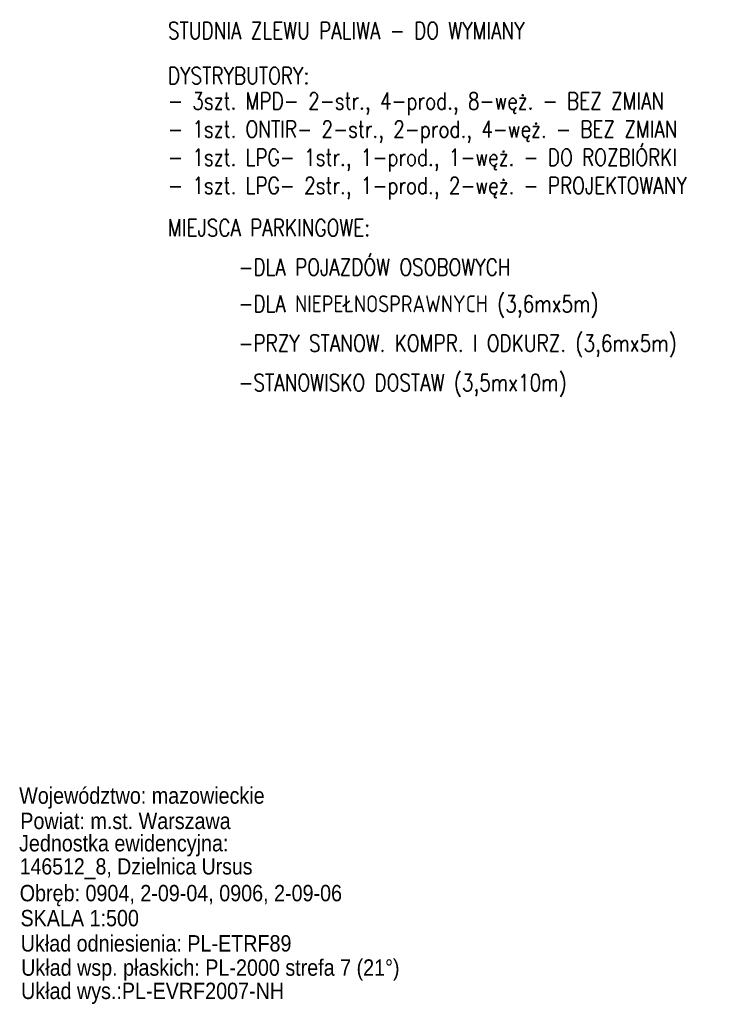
# Model space of a CAD drawing. Extents: x 7490163 to 7490671, y 5783984 to 5784563.
# Tile 36 of 43: x 7490508 to 7490571, y 5784252 to 5784339. Entities that reach past the tile are written whole.
import ezdxf

# ---------------------------------------------------------------- set-up
doc = ezdxf.new("R2010")
doc.units = 0
doc.header["$MEASUREMENT"] = 0
doc.layers.add('___opis', color=7, linetype='CONTINUOUS', lineweight=20)
doc.layers.add('Pieczątka na wyrysie', color=7, linetype='CONTINUOUS', transparency=0.8)
doc.styles.add('ROMANS', font='romans.shx', dxfattribs={"width": 0.8})
doc.styles.get("Standard").update_dxf_attribs({"font": 'txt', "width": 0.75})

msp = doc.modelspace()

# ---------------------------------------------------------------- texts
at = {"layer": '___opis', "color": 7, "char_height": 1.5, "attachment_point": 4, "style": 'ROMANS'}
for s, insert, width in [('STUDNIA ZLEWU PALIWA - DO WYMIANY', (7490520.865, 5784338.264), 43.25139), ('DYSTRYBUTORY:', (7490520.865, 5784334.264), 43.25139), ('- 3szt. MPD- 2-str., 4-prod., 8-węż. - BEZ ZMIAN', (7490520.865, 5784331.764), 63.47108), ('- 1szt. ONTIR- 2-str., 2-prod., 4-węż. - BEZ ZMIAN', (7490520.865, 5784329.264), 77.2897), ('- 1szt. LPG- 1str., 1-prod., 1-węż. - DO ROZBIÓRKI', (7490520.865, 5784326.764), 66.89447), ('- 1szt. LPG- 2str., 1-prod., 2-węż. - PROJEKTOWANY', (7490520.865, 5784324.264), 66.89447), ('MIEJSCA PARKINGOWE:', (7490520.865, 5784320.764), 43.25139)]:
    msp.add_mtext(s, dxfattribs=dict(at, insert=insert, width=width))
at = {"layer": '___opis', "char_height": 1.5, "attachment_point": 4, "style": 'ROMANS'}
for s, insert, width in [('-DLA POJAZDÓW OSOBOWYCH', (7490527.115, 5784317.264), 64.85948), ('-DLA NIEPEŁNOSPRAWNYCH (3,6mx5m)', (7490527.115, 5784313.764), 55.88504), ('-PRZY STANOW. KOMPR. I ODKURZ. (3,6mx5m)', (7490527.115, 5784310.264), 73.45975), ('-STANOWISKO DOSTAW (3,5mx10m)', (7490527.115, 5784306.764), 55.88504)]:
    msp.add_mtext(s, dxfattribs=dict(at, insert=insert, width=width))
at = {"layer": 'Pieczątka na wyrysie', "color": 7, "linetype": 'Continuous', "lineweight": 13, "width": 0.9}
for s, height, p in [('Województwo: mazowieckie', 1.455, (7490507.65, 5784269.63)), ('Powiat: m.st. Warszawa', 1.455, (7490507.75, 5784267.38)), ('Jednostka ewidencyjna: ', 1.455, (7490507.64, 5784265.4)), ('146512_8, Dzielnica Ursus', 1.437, (7490507.7, 5784263.35)), ('Obręb: 0904, 2-09-04, 0906, 2-09-06', 1.455, (7490507.7, 5784260.97)), ('SKALA 1:500', 1.455, (7490507.77, 5784258.75)), ('Układ odniesienia: PL-ETRF89', 1.455, (7490507.79, 5784256.51)), ('Układ wsp. płaskich: PL-2000 strefa 7 (21°)', 1.455, (7490507.83, 5784254.36)), ('Układ wys.:PL-EVRF2007-NH ', 1.455, (7490507.82, 5784252.29))]:
    msp.add_text(s, height=height, dxfattribs=at).set_placement(p)

doc.saveas('drawing.dxf')
